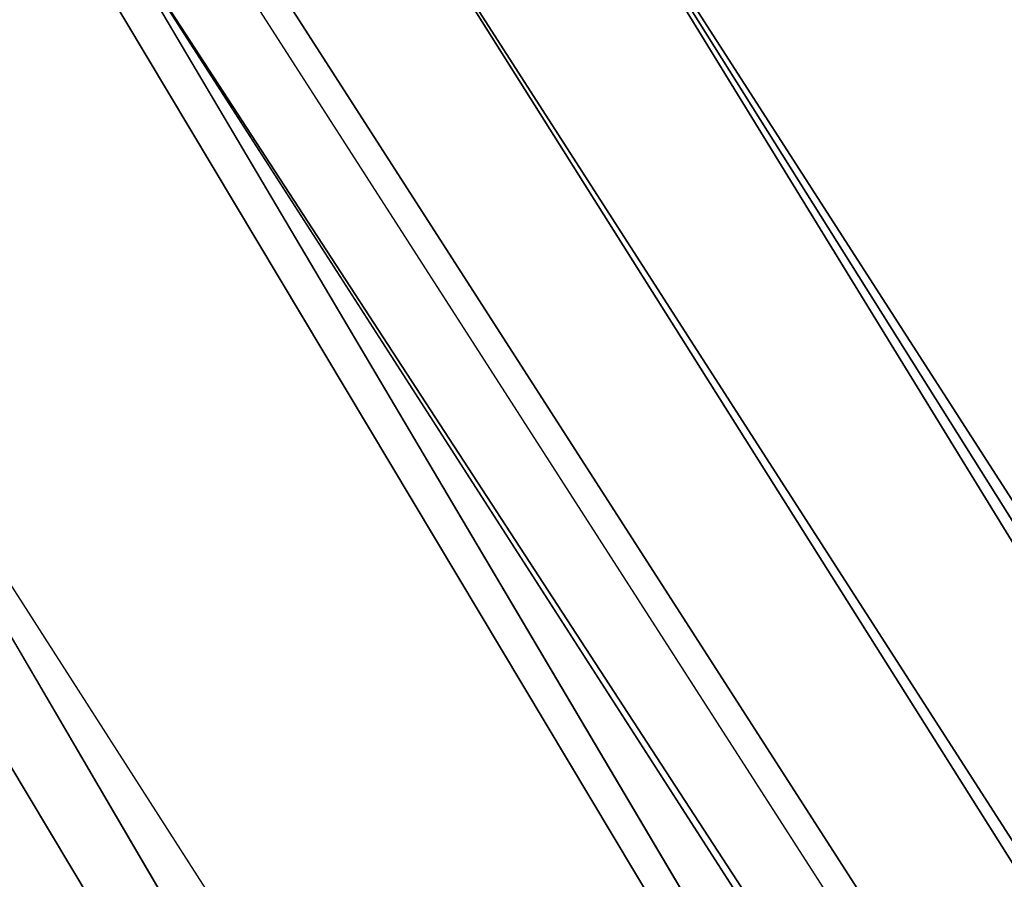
# Model space of a CAD drawing. Header units: millimetres. Extents: x -4 to 636, y -4 to 636.
# Tile 86 of 256: x 38.09 to 40.13, y 156.93 to 158.72. Entities that reach past the tile are written whole.
import ezdxf

# ---------------------------------------------------------------- set-up
doc = ezdxf.new("R2010")
doc.units = ezdxf.units.MM
doc.header["$LTSCALE"] = 25.4
doc.layers.get('0').update_dxf_attribs({"true_color": 0xff5454})

# ---------------------------------------------------------------- blocks, each defined once
blk = doc.blocks.new('AGNES-ROUND-LED-8210-8206-8188-8185.STL')
at = {"color": 7, "true_color": 0xffffff}
mesh = blk.add_polyface(dxfattribs=at)
corners = [(38.99446105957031, 159.5206451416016, -35.26472473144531), (58.00512313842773, 128.526138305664, -35.11248397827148), (38.32802200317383, 159.144287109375, -35.11248397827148), (58.62429809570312, 128.9759979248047, -35.26472473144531)]
mesh.append_faces([[corners[k] for k in face] for face in [(0, 1, 2), (1, 0, 3)]], dxfattribs={"vtx0": -1, "color": 7})
mesh = blk.add_polyface(dxfattribs=at)
corners = [(58.31471252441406, 128.7510681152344, -34.18860626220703), (38.99446105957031, 159.5206451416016, -34.26472473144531), (38.66123962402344, 159.3324737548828, -34.18860626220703), (58.62429809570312, 128.9759979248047, -34.26472473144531)]
mesh.append_faces([[corners[k] for k in face] for face in [(0, 1, 2), (1, 0, 3)]], dxfattribs={"vtx0": -1, "color": 7})
mesh = blk.add_polyface(dxfattribs=at)
corners = [(58.05224227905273, 128.5603790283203, -33.97183227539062), (38.66123962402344, 159.3324737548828, -34.18860626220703), (38.37874603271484, 159.1729431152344, -33.97183227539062), (58.31471252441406, 128.7510681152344, -34.18860626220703)]
mesh.append_faces([[corners[k] for k in face] for face in [(0, 1, 2), (1, 0, 3)]], dxfattribs={"vtx0": -1, "color": 7})
mesh = blk.add_polyface(dxfattribs=at)
corners = [(58.05224227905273, 128.5603790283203, -33.97183227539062), (38.19000625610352, 159.0663299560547, -33.64740753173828), (57.87688446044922, 128.4329528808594, -33.64740753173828), (38.37874603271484, 159.1729431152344, -33.97183227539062)]
mesh.append_faces([[corners[k] for k in face] for face in [(0, 1, 2), (1, 0, 3)]], dxfattribs={"vtx0": -1, "color": 7})
mesh = blk.add_polyface(dxfattribs=at)
corners = [(38.19000625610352, 159.0663299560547, -33.64740753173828), (38.12372589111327, 159.0289001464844, -33.26472473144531), (46.27606201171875, 145.3971099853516, -33.26472473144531)]
mesh.append_faces([[corners[k] for k in face] for face in [(0, 1, 2)]], dxfattribs={"color": 7})
mesh = blk.add_polyface(dxfattribs=at)
corners = [(57.87688446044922, 128.4329528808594, -33.64740753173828), (38.19000625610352, 159.0663299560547, -33.64740753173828), (46.27606201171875, 145.3971099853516, -33.26472473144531)]
mesh.append_faces([[corners[k] for k in face] for face in [(0, 1, 2)]], dxfattribs={"color": 7})
mesh = blk.add_polyface(dxfattribs=at)
corners = [(38.12372589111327, 159.0289001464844, -33.26472473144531), (46.27606201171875, 145.3971099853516, -10.26472568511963), (46.27606201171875, 145.3971099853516, -33.26472473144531)]
mesh.append_faces([[corners[k] for k in face] for face in [(0, 1, 2)]], dxfattribs={"color": 7})
mesh = blk.add_polyface(dxfattribs=at)
corners = [(37.38552474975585, 158.6120452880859, -34.03009414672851), (45.43090057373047, 144.8626556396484, -33.26472473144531), (37.25296401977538, 158.5371856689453, -33.26472473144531)]
mesh.append_faces([[corners[k] for k in face] for face in [(0, 1, 2)]], dxfattribs={"color": 7})
mesh = blk.add_polyface(dxfattribs=at)
corners = [(57.12944412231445, 127.8899154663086, -34.03009414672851), (45.43090057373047, 144.8626556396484, -33.26472473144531), (37.38552474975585, 158.6120452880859, -34.03009414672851)]
mesh.append_faces([[corners[k] for k in face] for face in [(0, 1, 2)]], dxfattribs={"color": 7})
mesh = blk.add_polyface(dxfattribs=at)
corners = [(37.25296401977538, 158.5371856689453, -33.26472473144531), (45.43090057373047, 144.8626556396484, -33.26472473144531), (45.43090057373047, 144.8626556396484, -10.26472568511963)]
mesh.append_faces([[corners[k] for k in face] for face in [(0, 1, 2)]], dxfattribs={"color": 7})

msp = doc.modelspace()

# ---------------------------------------------------------------- block references
at = {"color": 0}
msp.add_blockref('AGNES-ROUND-LED-8210-8206-8188-8185.STL', (0, 0), dxfattribs=at)

doc.saveas('drawing.dxf')
